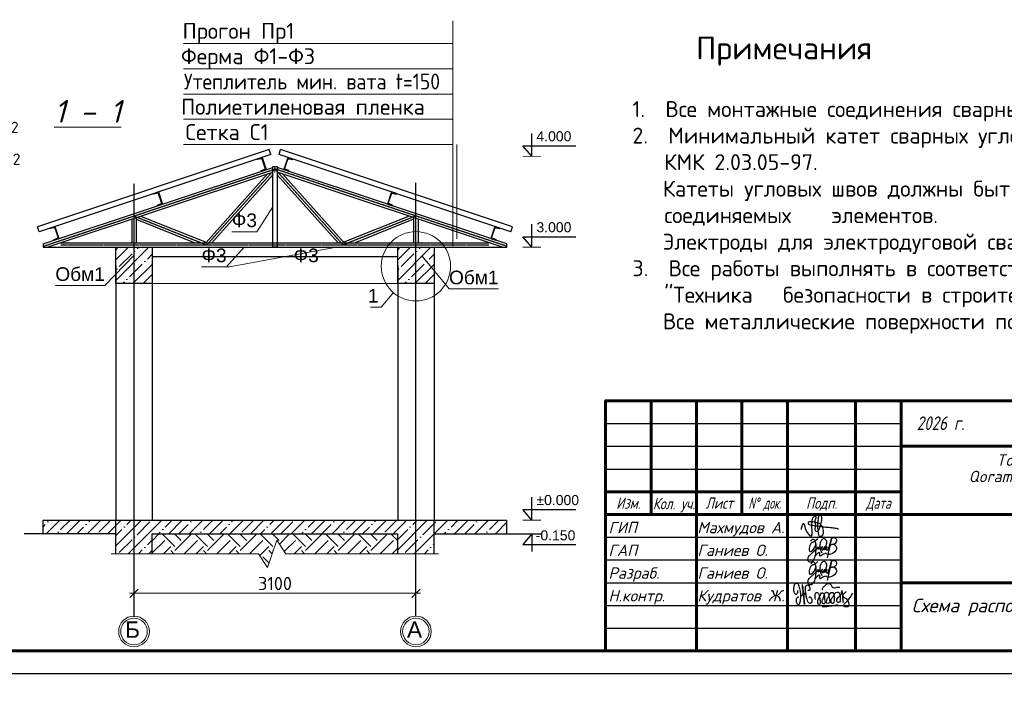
# Model space of a CAD drawing. Header units: millimetres. Extents: x 494616 to 29467618, y -815866 to -785734.
# Tile 11 of 21: x 664636 to 686292, y -815866 to -801054. Entities that reach past the tile are written whole.
import ezdxf
from ezdxf.enums import TextEntityAlignment as Align

# ---------------------------------------------------------------- set-up
doc = ezdxf.new("R2010")
doc.units = ezdxf.units.MM
doc.linetypes.add('ACAD_ISO04W100', pattern=[30, 24, -3, 0, -3])
doc.linetypes.add('CENTER', pattern=[50.8, 31.75, -6.35, 6.35, -6.35])
for name, color, linetype, lineweight in [('HVA. Текст (Text) RU.0', 7, 'Continuous', 13), ('ПК1', 74, 'Continuous', 13), ('Ср.линия', 7, 'Continuous', 25), ('текст', 7, 'Continuous', 25), ('Фундамент', 133, 'Continuous', 50)]:
    doc.layers.add(name, color=color, linetype=linetype, lineweight=lineweight)
doc.layers.add('OS', color=16, linetype='Continuous')
doc.layers.add('RAZMER', color=5, linetype='Continuous')
doc.styles.add('GOST 2.304', font='CS_Gost2304.shx', dxfattribs={"oblique": 15})
doc.styles.add('ISOCPEUR', font='isocpeui.ttf')
doc.styles.add('SPDS1', font='spds.shx', dxfattribs={"width": 0.8})
doc.styles.get("Standard").update_dxf_attribs({"font": 'arial.ttf'})
doc.styles.add('style4', font='isocpeur.ttf', dxfattribs={"height": 350})
doc.styles.add('style9', font='isocpeur.ttf', dxfattribs={"height": 300})
doc.styles.add('ViTEXT', font='isocpeur.ttf')
doc.styles.add('ГОСТ 250', font='isocpeui.ttf', dxfattribs={"height": 250})
doc.styles.add('ГОСТ 300', font='isocpeui.ttf', dxfattribs={"height": 250})
doc.styles.add('ЭРА', font='isocpeur.ttf')
doc.dimstyles.new('1-100$0', dxfattribs={"dimtxt": 290, "dimasz": 180, "dimexe": 100, "dimexo": 150, "dimgap": 70, "dimtad": 1, "dimdec": 1, "dimzin": 9, "dimtxsty": 'ViTEXT', "dimblk": 'OBLIQUE', "dimcen": -300, "dimdle": 100, "dimaunit": 1, "dimadec": 3, "dimazin": 2, "dimtm": 1e-09, "dimtfac": 1, "dimtdec": 1, "dimtix": 1, "dimtmove": 2, "dimatfit": 3, "dimfxl": 0, "dimlwd": 15, "dimlwe": 15, "dimarcsym": 0})
pattern_1 = [(45, (-78253.56, 9876.6), (-224.5064, 224.5064), []), (45, (-78029.05, 9876.6), (-224.5064, 224.5064), [396.875, -79.375, 0, -79.375])]

# ---------------------------------------------------------------- blocks, each defined once
blk = doc.blocks.new('_Oblique')
at = {"color": 0, "linetype": 'ByBlock', "lineweight": -2}
blk.add_line((-0.5, -0.5), (0.5, 0.5), dxfattribs=at)
blk = doc.blocks.new('*D948')
at = {"layer": 'Defpoints', "color": 0, "lineweight": 20, "ltscale": 0.2, "transparency": 16777216}
for p in [(667151, -813491), (673351, -813491), (673351, -813667)]:
    blk.add_point(p, dxfattribs=at)
at = {"layer": 'Фундамент', "color": 0, "lineweight": 15, "ltscale": 0.2, "transparency": 16777216}
for p, q in [((667051, -813667), (673451, -813667)), ((667151, -813641), (667151, -813767)), ((673351, -813641), (673351, -813767))]:
    blk.add_line(p, q, dxfattribs=at)
at = {"layer": 'Фундамент', "color": 0, "lineweight": 15, "ltscale": 0.2, "transparency": 16777216, "xscale": 180, "yscale": 180, "zscale": 180, "rotation": 180}
blk.add_blockref('_Oblique', (667151, -813667), dxfattribs=at)
at = {"layer": 'Фундамент', "color": 0, "lineweight": 15, "ltscale": 0.2, "transparency": 16777216, "xscale": 180, "yscale": 180, "zscale": 180}
blk.add_blockref('_Oblique', (673351, -813667), dxfattribs=at)
at = {"layer": 'Фундамент', "color": 0, "lineweight": 20, "ltscale": 0.2, "transparency": 16777216, "insert": (670251, -813452), "char_height": 290, "attachment_point": 5, "style": 'ViTEXT'}
blk.add_mtext('3100', dxfattribs=at)
blk = doc.blocks.new('vcBlockPos')
at = {"color": 0, "linetype": 'ByBlock', "lineweight": -2, "style": 'GOST 2.304'}
blk.add_attdef('ПОЗИЦИЯ', text='', height=500, dxfattribs=at).set_placement((0, 0), align=Align.BOTTOM_CENTER)
at = {"color": 0, "linetype": 'ByBlock', "lineweight": -2, "style": 'GOST 2.304', "flags": 1}
blk.add_attdef('КОЛИЧЕСТВО', text='', height=500, dxfattribs=at).set_placement((0, 0), align=Align.RIGHT)
at = {"color": 0, "linetype": 'ByBlock', "lineweight": -2, "style": 'GOST 2.304'}
blk.add_attdef('НТЕКСТ', text='', height=500, dxfattribs=at).set_placement((0, 0), align=Align.TOP_CENTER)
blk = doc.blocks.new('*U7')
at = {"color": 0, "linetype": 'ByBlock', "lineweight": -2, "ltscale": 100}
blk.add_lwpolyline([(0, 0), (58, 0), (58, 3, 0.385314), (55, 6), (12, 10, -0.385314), (5, 18), (5, 122, -0.385314), (12, 130), (55, 134, 0.385314), (58, 137), (58, 140), (0, 140)], format="xyb", close=True, dxfattribs=at)
blk = doc.blocks.new('*U988')
at = {"color": 13, "linetype": 'Continuous', "lineweight": 60}
for p, q in [((-180, 60), (-180, 35)), ((-170, 60), (-170, 5)), ((-160, 60), (-160, 35)), ((-150, 60), (-150, 5)), ((-135, 60), (-135, 5)), ((-125, 5), (-125, 59.99)), ((-125, 50), (-5, 50)), ((-190, 40), (-125, 40)), ((-190, 35), (-5, 35)), ((-125, 20), (-5, 20))]:
    blk.add_line(p, q, dxfattribs=at)
at = {"color": 0, "linetype": 'Continuous', "lineweight": -2}
for p, q in [((-190, 55), (-125, 55)), ((-190, 50), (-125, 50)), ((-190, 45), (-125, 45)), ((-190, 30), (-125, 30)), ((-190, 25), (-125, 25)), ((-190, 20), (-125, 20)), ((-190, 15), (-125, 15)), ((-190, 10), (-125, 10))]:
    blk.add_line(p, q, dxfattribs=at)
blk.add_lwpolyline([(-530.99, 0), (0, 0), (0, 297), (-530.99, 297), (-530.99, 0)], dxfattribs=at)
at = {"color": 13, "linetype": 'Continuous', "lineweight": 60}
blk.add_lwpolyline([(-510.99, 5), (-5, 5), (-5, 292), (-510.99, 292), (-510.99, 5)], dxfattribs=at)
blk.add_lwpolyline([(-5, 5), (-190, 5), (-190, 60), (-5, 60)], close=True, dxfattribs=at)
at = {"color": 0, "linetype": 'Continuous', "lineweight": -2, "style": 'GOST 2.304', "oblique": 15}
for s, p in [('Изм.', (-185, 37.5)), ('Лист', (-165, 37.5)), ('Подп.', (-142.5, 37.5))]:
    blk.add_text(s, height=2.5, dxfattribs=at).set_placement(p, align=Align.MIDDLE_CENTER)
at = {"color": 0, "linetype": 'Continuous', "lineweight": -2, "style": 'GOST 2.304', "oblique": 15, "width": 0.647487}
blk.add_text('Кол. уч.', height=2.5, dxfattribs=at).set_placement((-179.6, 36.13), (-170.35, 36.13), align=Align.FIT)
at = {"color": 0, "linetype": 'Continuous', "lineweight": -2, "style": 'GOST 2.304', "oblique": 15}
for s, width, p in [('N%%d док.', 0.8, (-155, 37.5)), ('Дата', 0.9, (-130, 37.5))]:
    blk.add_text(s, height=2.5, dxfattribs=dict(at, width=width)).set_placement(p, align=Align.MIDDLE_CENTER)
for tag, p in [('ДАТА_С7', (-521.79, 275.6)), ('ДАТА_С8', (-516.79, 275.6)), ('ДАТА_С9', (-511.79, 275.6)), ('ФАМИЛИЯ_С7', (-521.79, 240.6)), ('ФАМИЛИЯ_С8', (-516.79, 240.6)), ('ФАМИЛИЯ_С9', (-511.79, 240.6)), ('ДОЛЖНОСТЬ_С7', (-521.79, 220.6)), ('ДОЛЖНОСТЬ_С8', (-516.79, 220.6)), ('ДОЛЖНОСТЬ_С9', (-511.79, 220.6)), ('ДАТА_С4', (-521.79, 210.6)), ('ДАТА_С5', (-516.79, 210.6)), ('ДАТА_С6', (-511.79, 210.6)), ('ФАМИЛИЯ_С4', (-521.79, 175.6)), ('ФАМИЛИЯ_С5', (-516.79, 175.6)), ('ФАМИЛИЯ_С6', (-511.79, 175.6)), ('ДОЛЖНОСТЬ_С4', (-521.79, 155.6)), ('ДОЛЖНОСТЬ_С5', (-516.79, 155.6)), ('ДОЛЖНОСТЬ_С6', (-511.79, 155.6)), ('ДАТА_С1', (-521.79, 145.6)), ('ДАТА_С2', (-516.79, 145.6)), ('ДАТА_С3', (-511.79, 145.6)), ('ФАМИЛИЯ_С1', (-521.79, 110.6)), ('ФАМИЛИЯ_С2', (-516.79, 110.6)), ('ФАМИЛИЯ_С3', (-511.79, 110.6)), ('ДОЛЖНОСТЬ_С1', (-521.79, 90.6)), ('ДОЛЖНОСТЬ_С2', (-516.79, 90.6)), ('ДОЛЖНОСТЬ_С3', (-511.79, 90.6))]:
    blk.add_attdef(tag, p, '', height=2.5, rotation=90, dxfattribs=at)
for tag, p in [('ИЗМЕНЕНИЕ4', (-185, 55.95)), ('УЧАСТОК4', (-175, 55.95)), ('ЛИСТ4', (-165, 55.95)), ('ДОК4', (-155, 55.95)), ('ИЗМЕНЕНИЕ3', (-185, 50.95)), ('УЧАСТОК3', (-175, 50.95)), ('ЛИСТ3', (-165, 50.95)), ('ДОК3', (-155, 50.95)), ('ИЗМЕНЕНИЕ2', (-185, 45.95)), ('УЧАСТОК2', (-175, 45.95)), ('ЛИСТ2', (-165, 45.95)), ('ДОК2', (-155, 45.95)), ('НАИМЕНОВАНИЕ1', (-66.57, 45.54)), ('ИЗМЕНЕНИЕ1', (-185, 40.95)), ('УЧАСТОК1', (-175, 40.95)), ('ЛИСТ1', (-165, 40.95)), ('ДОК1', (-155, 40.95)), ('НАИМЕНОВАНИЕ2', (-66.57, 41.18)), ('НАИМЕНОВАНИЕ3', (-66.57, 36.94)), ('СООРУЖЕНИЕ1', (-89.86, 30.35)), ('СООРУЖЕНИЕ2', (-89.86, 25.99)), ('СООРУЖЕНИЕ3', (-89.86, 21.75)), ('НАИМЕНОВАНИЕ_ЛИСТА1', (-90.36, 15.32)), ('НАИМЕНОВАНИЕ_ЛИСТА2', (-90.36, 10.97)), ('НАИМЕНОВАНИЕ_ЛИСТА3', (-90.36, 6.72))]:
    blk.add_attdef(tag, text='', height=2.5, dxfattribs=at).set_placement(p, align=Align.CENTER)
at = {"color": 0, "linetype": 'Continuous', "lineweight": -2, "style": 'GOST 2.304', "oblique": 15, "flags": 8}
for tag, p in [('ДАТА10', (-130.07, 55.83)), ('ДАТА9', (-130.07, 50.83)), ('ДАТА8', (-130.07, 45.83)), ('ДАТА7', (-130.07, 40.83)), ('ДАТА6', (-130.07, 30.83)), ('ДАТА5', (-130.07, 25.83)), ('ДАТА4', (-130.07, 20.83)), ('ДАТА3', (-130.07, 15.83)), ('ДАТА2', (-130.07, 10.83)), ('ДАТА1', (-130.07, 5.83))]:
    blk.add_attdef(tag, text='', height=2.5, dxfattribs=at).set_placement(p, align=Align.CENTER)
at = {"color": 0, "linetype": 'Continuous', "lineweight": -2, "style": 'GOST 2.304', "oblique": 15}
blk.add_attdef('!ШИФР', text='', height=5, dxfattribs=at).set_placement((-60.29, 52.75), align=Align.RIGHT)
for tag, p, height in [('!РАЗДЕЛ', (-60.07, 52.75), 5), ('ДОЛЖНОСТЬ6', (-188.95, 30.95), 2.5), ('ФАМИЛИЯ6', (-168.95, 30.95), 2.5), ('ДОЛЖНОСТЬ5', (-188.95, 25.95), 2.5), ('ФАМИЛИЯ5', (-168.95, 25.95), 2.5), ('ДОЛЖНОСТЬ4', (-188.95, 20.95), 2.5), ('ФАМИЛИЯ4', (-168.95, 20.95), 2.5), ('ДОЛЖНОСТЬ3', (-188.95, 15.95), 2.5), ('ФАМИЛИЯ3', (-168.95, 15.95), 2.5), ('ДОЛЖНОСТЬ2', (-188.95, 10.95), 2.5), ('ФАМИЛИЯ2', (-168.95, 10.95), 2.5), ('ДОЛЖНОСТЬ1', (-188.95, 5.95), 2.5), ('ФАМИЛИЯ1', (-168.95, 5.95), 2.5)]:
    blk.add_attdef(tag, p, '', height=height, dxfattribs=at)
for tag, p in [('!СТАДИЯ', (-47.46, 25)), ('!НОМЕР', (-32.5, 25)), ('КОЛИЧЕСТВО_ЛИСТОВ', (-15, 25)), ('КОЛИЧЕСТВО_ЛИСТОВ', (-19.29, 13.01))]:
    blk.add_attdef(tag, text='', height=2.5, dxfattribs=at).set_placement(p, align=Align.MIDDLE_CENTER)
at = {"color": 0, "linetype": 'Continuous', "lineweight": -2, "style": 'GOST 2.304', "oblique": 15, "flags": 8}
blk.add_attdef('!ФОРМАТ', (-19.5, 1.25), '', height=2.5, dxfattribs=at)
blk = doc.blocks.new('A$C4c4061ee')
at = {"color": 184, "lineweight": 30}
blk.add_spline([(-39.7, -7.1), (-36.8, 4), (-34, 7.9), (-31.2, -0.1), (-24.1, -16.2), (-16.7, -23.5), (-13.9, -23.5), (-12.5, -17.9), (-12.5, 12.7), (-8.3, 24.8), (-4.4, 27), (-3.4, 21.4), (-5.7, 12.9), (-4.4, 8), (-4.4, -10), (-2, -12.6), (3.3, -10), (9.6, 6.1), (12.6, 19.5), (7.6, 28.9), (4.7, 26.6), (2.4, 16.6), (1.1, -1.2), (2.9, -14.2), (6.8, -24.8), (10.9, -24.8), (15, -21.3), (16.5, -17.2), (16.5, -9.9), (12, 2), (5.9, 7.4), (-2.7, 10.3), (-10, 12.1), (-17, 12.1), (-21.5, 11.2), (-22.5, 7.7), (-20, 5.4), (-14, 3.7), (-0.7, 1.8), (11, 0.5), (22.2, -1.2), (37.6, -2.6), (43.5, -3.6), (49.3, -4.5), (54.9, -6.4)], degree=3, dxfattribs=at)
blk = doc.blocks.new('x2')
at = {"color": 184, "lineweight": 30}
for points in [[(78585, 16823), (78585, 16800), (78578, 16780), (78566, 16779), (78552, 16793), (78544, 16821), (78544, 16860), (78552, 16896), (78564, 16910), (78580, 16912), (78601, 16877), (78616, 16818), (78621, 16768), (78619, 16720), (78611, 16676), (78602, 16660), (78593, 16657), (78581, 16669), (78573, 16701), (78576, 16724), (78584, 16740), (78594, 16748), (78603, 16750)], [(78621, 16751), (78648, 16780), (78651, 16827), (78645, 16873), (78641, 16894), (78640, 16890), (78642, 16883), (78649, 16847), (78651, 16827), (78656, 16789), (78660, 16746), (78664, 16706), (78667, 16672), (78670, 16661), (78668, 16666), (78667, 16673), (78662, 16732), (78659, 16755), (78657, 16779), (78656, 16786), (78664, 16778), (78674, 16781), (78681, 16806), (78681, 16850), (78685, 16876), (78696, 16889), (78711, 16888), (78728, 16865), (78731, 16843), (78727, 16825), (78716, 16823), (78709, 16824)], [(78886, 16827), (78881, 16847), (78905, 16877), (78937, 16904), (78959, 16908), (78977, 16898), (78986, 16880), (78997, 16864), (79013, 16858), (79041, 16860), (79061, 16865), (79080, 16864), (79086, 16862)], [(78681, 16802), (78685, 16767), (78695, 16721), (78707, 16692), (78720, 16679), (78739, 16676), (78754, 16683), (78761, 16706), (78756, 16725), (78748, 16738), (78736, 16746), (78724, 16744), (78721, 16737)], [(78797, 16717), (78799, 16789), (78806, 16801), (78818, 16800), (78841, 16772), (78848, 16732), (78854, 16681), (78849, 16663), (78835, 16661), (78825, 16677), (78828, 16710), (78841, 16744), (78856, 16774), (78870, 16795), (78889, 16793), (78903, 16760), (78909, 16701), (78909, 16673), (78892, 16667), (78877, 16683), (78882, 16713), (78895, 16740), (78901, 16769), (78910, 16791), (78930, 16803), (78950, 16791), (78958, 16755), (78963, 16717), (78965, 16682), (78952, 16673), (78932, 16676), (78931, 16706), (78946, 16742), (78966, 16782), (78978, 16800), (79002, 16799), (79017, 16771), (79021, 16716), (79017, 16685), (79006, 16671), (78991, 16674), (78983, 16708), (78998, 16742), (79019, 16775), (79039, 16800), (79068, 16805), (79086, 16776), (79091, 16716), (79082, 16687), (79061, 16684), (79050, 16697), (79066, 16740), (79088, 16767), (79107, 16798), (79110, 16823), (79111, 16819), (79125, 16691), (79125, 16695), (79121, 16755), (79122, 16767), (79132, 16785), (79154, 16805), (79162, 16810), (79158, 16808)], [(79121, 16760), (79131, 16746), (79145, 16737), (79160, 16728), (79174, 16710), (79187, 16686), (79192, 16665), (79190, 16644), (79182, 16633), (79161, 16630), (79145, 16632), (79135, 16643), (79134, 16657), (79144, 16670), (79157, 16684), (79172, 16700), (79187, 16716), (79206, 16740), (79225, 16769), (79240, 16791)], [(78879, 16636), (78919, 16635), (78966, 16642), (79009, 16647), (79042, 16654), (79068, 16654)]]:
    blk.add_spline(points, degree=3, dxfattribs=at)
blk = doc.blocks.new('Odil Ganiyev')
at = {"color": 184, "lineweight": 30}
for points in [[(278218, -189288), (278220, -189298), (278251, -189229), (278258, -189294), (278315, -189206), (278295, -189231), (278320, -189288), (278380, -189198), (278355, -189239), (278384, -189286), (278449, -189192), (278428, -189223), (278438, -189281), (278515, -189197), (278494, -189208), (278505, -189282), (278604, -188932), (278563, -189514)], [(278174, -189155), (278173, -189633), (278135, -189699), (278036, -189702), (278008, -189605), (278074, -189469), (278128, -189405), (278218, -189288)], [(278009, -189095), (278081, -189029), (278139, -189055), (278204, -188993)], [(278213, -189509), (278316, -189388), (278340, -189483), (278421, -189425), (278521, -189382)]]:
    blk.add_spline(points, degree=3, dxfattribs=at)
for points, knots in [([(278396, -189316), (278466, -189243), (278495, -189145), (278487, -189009), (278378, -188944), (278332, -188998), (278319, -189020), (278305, -189050), (278280, -189134), (278300, -189288), (278388, -189386)], [0, 0, 0, 0, 210.331661, 341.544209, 437.993539, 521.209993, 521.209993, 521.209993, 602.643394, 823.015149, 823.015149, 823.015149, 823.015149]), ([(278604, -188939), (278630, -188908), (278658, -188890), (278746, -188897), (278776, -188980), (278743, -189054), (278691, -189101), (278617, -189118)], [0, 0, 0, 0, 59.301687, 137.83445, 232.671471, 306.955654, 371.443461, 371.443461, 371.443461, 371.443461]), ([(278093, -189111), (278063, -189124), (277979, -189180), (277976, -189469), (278121, -189357), (278159, -189260), (278167, -189222)], [0, 0, 0, 0, 84.01965, 319.3343, 434.006974, 519.963926, 519.963926, 519.963926, 519.963926]), ([(278167, -189222), (278181, -189151), (278171, -189084), (278111, -189103), (278093, -189111)], [526.826092, 526.826092, 526.826092, 526.826092, 665.559085, 706.396126, 706.396126, 706.396126, 706.396126]), ([(278617, -189118), (278680, -189058), (278780, -189127), (278817, -189262), (278675, -189400), (278595, -189412), (278531, -189410)], [498.211239, 498.211239, 498.211239, 498.211239, 560.962433, 628.560844, 789.184895, 992.203079, 992.203079, 992.203079, 992.203079])]:
    blk.add_open_spline(points, degree=3, knots=knots, dxfattribs=at)
blk = doc.blocks.new('sdfbee333')
for name, p, xscale, yscale, zscale in [('A$C4c4061ee', (-5236, 1235), 8.662286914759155, 8.662286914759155, 8.662286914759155), ('x2', (-151986, -31497), 1.86192246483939, 1.86192246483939, 1.86192246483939)]:
    blk.add_blockref(name, p, dxfattribs=dict(xscale=xscale, yscale=yscale, zscale=zscale))
at = {"xscale": 0.7425847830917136, "yscale": 0.7425847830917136, "zscale": 0.7425847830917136, "rotation": 351.5695638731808}
for p in [(-189002, 170084), (-189002, 169584)]:
    blk.add_blockref('Odil Ganiyev', p, dxfattribs=at)
at = {"ltscale": 100, "style": 'ГОСТ 300', "width": 0.8}
blk.add_text('2026 г.', height=300, dxfattribs=at).set_placement((-3042, 3357))
at = {"linetype": 'Continuous', "lineweight": 25, "style": 'ГОСТ 250'}
for s, p in [('ГИП', (-9822, 1088)), ('Махмудов А.', (-7867, 1088)), ('ГАП', (-9822, 588)), ('Ганиев О.', (-7867, 588)), ('Разраб.', (-9823, 88)), ('Ганиев О.', (-7867, 88)), ('Н.контр.', (-9822, -412)), ('Кудратов Ж.', (-7867, -412))]:
    blk.add_text(s, height=250, dxfattribs=at).set_placement(p)
at = {"ltscale": 100, "insert": (-3261, 2821), "char_height": 250, "width": 11326.72, "attachment_point": 1, "line_spacing_factor": 0.862598, "style": 'ГОСТ 300'}
blk.add_mtext("\\pi1966.0095;Toshkent viloyati, Qibray tumani, Ma'rifat MFY, \\P\\pi1357.77087;Qoramurt ko'chasida 50 o'rinli “Xospis” binosini qurish \\P\\pi2970.74435;(qo'shimcha ishlar va o'zgarishlar) ", dxfattribs=at)
at = {"ltscale": 100, "insert": (3140, -206), "char_height": 250, "width": 6095.63, "attachment_point": 1, "style": 'ГОСТ 300'}
blk.add_mtext('\\pi2772.81725;{\\fISOCPEUR|b0|i0|c204|p34;ООО \\P\\pi1972.81725;"MAX ACTIVE" \\P\\pi2185.31725;г. Ташкент}', dxfattribs=at)

msp = doc.modelspace()

# ---------------------------------------------------------------- hatches: boundary and pattern name
h = msp.add_hatch()
h.set_pattern_fill('EARTH', color=1, scale=80, angle=45, style=0)
h.set_pattern_definition([(45, (732977.37, -555803.9), (6e-14, 718.4205), [508, -508]), (45, (732842.67, -555669.17), (6e-14, 718.4205), [508, -508]), (45, (732707.96, -555534.47), (6e-14, 718.4205), [508, -508]), (135, (732707.96, -555444.67), (-718.4205, 6e-14), [508, -508]), (135, (732842.67, -555309.96), (-718.4205, 6e-14), [508, -508]), (135, (732977.37, -555175.26), (-718.4205, 6e-14), [508, -508])])
h.paths.add_polyline_path([(670489.328, -812797.002), (672950.929, -812797.002), (672950.929, -812358.219), (667550.929, -812358.219), (667550.929, -812797.002), (669889.328, -812797.002), (670089.328, -813097.002), (670289.328, -812497.002)])
at = {"layer": 'Фундамент', "lineweight": 20, "ltscale": 0.2}
h = msp.add_hatch(dxfattribs=at)
h.set_pattern_fill('ANSI35', color=256, scale=50)
h.set_pattern_definition(pattern_1)
h.paths.add_polyline_path([(667550.929, -806058.219), (666750.929, -806058.219), (666750.929, -806858.219), (667550.929, -806858.219)])
h = msp.add_hatch(dxfattribs=at)
h.set_pattern_fill('ANSI35', color=256, scale=50)
h.set_pattern_definition([(45, (-72053.56, 9876.6), (-224.5064, 224.5064), []), (45, (-71829.05, 9876.6), (-224.5064, 224.5064), [396.875, -79.375, 0, -79.375])])
h.paths.add_polyline_path([(673750.929, -806058.219), (672950.929, -806058.219), (672950.929, -806858.219), (673750.929, -806858.219)])
h = msp.add_hatch(dxfattribs=at)
h.set_pattern_fill('ANSI35', color=256, scale=50)
h.set_pattern_definition(pattern_1)
h.paths.add_polyline_path([(675350.929, -812358.219), (675350.929, -812058.219), (673750.929, -812058.219), (673750.929, -812358.219)])
h.paths.add_polyline_path([(665150.929, -812058.219), (665150.929, -812358.219), (666750.929, -812358.219), (666750.929, -812058.219)])
h.paths.add_polyline_path([(666750.929, -812797.002), (667550.929, -812797.002), (667550.929, -812358.219), (672950.929, -812358.219), (672950.929, -812797.002), (673750.929, -812797.002), (673750.929, -812058.219), (666750.929, -812058.219)])

# ---------------------------------------------------------------- linework, layer by layer
for p, q in [((675901.114, -804058.219), (675901.114, -803553.726)), ((675700.964, -803825.096), (676870.785, -803825.096)), ((675901.114, -804058.219), (675700.964, -803825.096)), ((675901.114, -806058.219), (675901.114, -805553.726)), ((675700.964, -805825.096), (676870.785, -805825.096)), ((675901.114, -806058.219), (675700.964, -805825.096)), ((666750.929, -806458.219), (666750.929, -812058.219)), ((667550.929, -806458.219), (667550.929, -812058.219)), ((672950.929, -806458.219), (672950.929, -812058.219)), ((673750.929, -806458.219), (673750.929, -812058.219)), ((675901.114, -812058.219), (675901.114, -811553.726)), ((675700.964, -811825.096), (676870.785, -811825.096)), ((675901.114, -812058.219), (675700.964, -811825.096)), ((675901.114, -812358.219), (675700.964, -812591.342)), ((675901.114, -812358.219), (675901.114, -812747.878)), ((675700.964, -812591.342), (676870.785, -812591.342))]:
    msp.add_line(p, q)
at = {"lineweight": 30}
for p, q in [((670126.335, -803910.013), (665026.335, -805610.013)), ((670162.385, -804018.163), (665062.385, -805718.163)), ((670162.385, -804018.163), (670126.335, -803910.013)), ((670339.473, -804018.163), (670375.523, -803910.013)), ((675439.473, -805718.163), (670339.473, -804018.163)), ((675475.523, -805610.013), (670375.523, -803910.013)), ((665150.929, -805983.794), (670200.929, -804300.461)), ((665243.884, -806058.219), (670200.929, -804405.87)), ((668728.616, -805958.219), (670087.615, -804443.642)), ((668862.97, -805958.219), (670200.929, -804467.091)), ((675350.929, -805983.794), (670300.929, -804300.461)), ((675257.974, -806058.219), (670300.929, -804405.87)), ((671638.888, -805958.219), (670300.929, -804467.091)), ((671773.242, -805958.219), (670414.243, -804443.642)), ((667100.929, -805439.204), (667100.929, -805958.219)), ((667200.929, -805405.87), (667200.929, -805958.219)), ((667200.929, -805443.615), (668490.69, -805958.219)), ((667296.407, -805374.044), (668737.031, -805948.84)), ((673205.45, -805374.044), (671764.827, -805948.84)), ((673300.929, -805443.615), (672011.167, -805958.219)), ((673300.929, -805405.87), (673300.929, -805958.219)), ((673400.929, -805439.204), (673400.929, -805958.219)), ((665062.385, -805718.163), (665026.335, -805610.013)), ((675439.473, -805718.163), (675475.523, -805610.013)), ((665150.929, -805983.794), (665150.929, -806058.219)), ((665543.884, -805958.219), (674957.974, -805958.219)), ((675350.929, -806058.219), (675350.929, -805983.794)), ((665150.929, -806058.219), (675350.929, -806058.219)), ((665150.929, -806058.219), (675350.929, -806058.219)), ((667550.929, -806258.219), (672950.929, -806258.219)), ((665150.929, -812058.219), (675350.929, -812058.219)), ((665150.929, -812358.219), (665150.929, -812058.219)), ((666750.929, -812797.002), (666750.929, -812058.219)), ((673750.929, -812797.002), (673750.929, -812058.219)), ((675350.929, -812358.219), (675350.929, -812058.219)), ((666750.929, -812358.219), (664732.743, -812358.219)), ((667550.929, -812797.002), (667550.929, -812358.219)), ((667550.929, -812358.219), (672950.929, -812358.219)), ((672950.929, -812797.002), (672950.929, -812358.219)), ((673750.929, -812358.219), (676123.112, -812358.219))]:
    msp.add_line(p, q, dxfattribs=at)
at = {"lineweight": 106, "const_width": 20}
for points in [[(675701.114, -804058.219), (676101.114, -804058.219)], [(675701.114, -806058.219), (676101.114, -806058.219)], [(675701.114, -812058.219), (676101.114, -812058.219)], [(675701.114, -812358.219), (676101.114, -812358.219)]]:
    msp.add_lwpolyline(points, dxfattribs=at)
at = {"lineweight": 30}
for points in [[(670200.929, -804283.794), (670300.929, -804283.794), (670300.929, -806058.219), (670200.929, -806058.219)], [(666750.929, -806058.219), (667550.929, -806058.219), (667550.929, -806858.219), (666750.929, -806858.219)], [(672950.929, -806058.219), (673750.929, -806058.219), (673750.929, -806858.219), (672950.929, -806858.219)]]:
    msp.add_lwpolyline(points, close=True, dxfattribs=at)
at = {"layer": 'OS', "color": 3, "linetype": 'ACAD_ISO04W100', "ltscale": 0.2}
for p, q in [((665166.74, -806031.229), (670266.74, -804331.229)), ((668750.929, -806008.219), (670250.929, -804336.499)), ((675335.118, -806031.229), (670235.118, -804331.229)), ((671750.929, -806008.219), (670250.929, -804336.499)), ((667150.929, -805369.832), (668750.929, -806008.219)), ((673350.929, -805369.832), (671750.929, -806008.219)), ((665543.884, -806008.219), (674957.974, -806008.219))]:
    msp.add_line(p, q, dxfattribs=at)
at = {"layer": 'OS', "color": 3, "linetype": 'ACAD_ISO04W100', "ltscale": 0.5}
for p, q in [((667150.929, -814187.241), (667150.929, -804656.954)), ((673350.929, -814168.61), (673350.929, -804638.323))]:
    msp.add_line(p, q, dxfattribs=at)
at = {"layer": 'OS', "color": 0, "lineweight": 0}
for centre, radius in [((667150.929, -814506.11), 337.5), ((667150.929, -814506.11), 292.5), ((673350.929, -814506.11), 337.5), ((673350.929, -814506.11), 292.5)]:
    msp.add_circle(centre, radius, dxfattribs=at)
at = {"layer": 'ПК1'}
for p, q in [((674165.196, -806032.675), (674165.196, -801078.796)), ((674165.196, -801575.843), (668237.443, -801575.843)), ((674165.196, -802131.9), (668237.443, -802131.9)), ((674165.196, -802687.957), (668237.443, -802687.957)), ((674165.196, -803244.014), (668237.443, -803244.014)), ((674165.196, -803800.071), (668237.443, -803800.071)), ((674253.636, -803798.675), (674253.636, -805873.47))]:
    msp.add_line(p, q, dxfattribs=at)
at = {"layer": 'Фундамент', "color": 0, "lineweight": 20, "ltscale": 0.2}
for p, q in [((670250.929, -804389.204), (670250.929, -804283.794)), ((670250.929, -804283.794), (670250.929, -804411.367))]:
    msp.add_line(p, q, dxfattribs=at)
at = {"layer": 'Фундамент', "color": 0, "lineweight": 20}
for points in [[(670203.189, -805168.507), (669854.819, -805715.549), (669303.114, -805715.549)], [(669575.288, -806055.719), (669186.26, -806486.037), (668634.555, -806486.037)], [(671602.756, -806055.719), (669250.6, -806486.037), (668698.895, -806486.037)], [(667150.929, -806233.808), (666507.645, -806897.646), (665420.401, -806897.646)], [(673487.048, -806254.586), (674079.008, -806971.961), (675166.252, -806971.961)], [(672857.441, -807056.306), (672588.156, -807372.877), (672355.073, -807372.877)], [(673850.929, -812797.002), (670489.328, -812797.002), (670289.328, -812497.002), (670089.328, -813097.002), (669889.328, -812797.002), (666650.929, -812797.002)]]:
    msp.add_lwpolyline(points, dxfattribs=at)
at = {"layer": 'Фундамент', "color": 0, "lineweight": 20, "ltscale": 0.2}
msp.add_lwpolyline([(667550.929, -806858.219), (672950.929, -806858.219), (672950.929, -812058.219), (667550.929, -812058.219)], close=True, dxfattribs=at)
at = {"layer": 'Фундамент', "color": 0, "lineweight": 20}
msp.add_circle((673350.929, -806476.161), 761.642, dxfattribs=at)

# ---------------------------------------------------------------- block references
at = {"lineweight": 30, "yscale": 1.999999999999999, "zscale": 1.999999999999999}
for p, xscale, rotation in [((670054.158, -804349.385), -1.999999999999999, 18.43494882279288), ((670447.7, -804349.385), 1.999999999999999, 341.5650511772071), ((667777.318, -805108.331), -1.999999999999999, 18.43494882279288), ((672724.54, -805108.331), 1.999999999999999, 341.5650511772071), ((665500.478, -805867.278), -1.999999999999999, 18.43494882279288), ((675001.38, -805867.278), 1.999999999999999, 341.5650511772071)]:
    msp.add_blockref('*U7', p, dxfattribs=dict(at, xscale=xscale, rotation=rotation))
for p in [(576337.51, -813434.206), (632739.606, -813434.206), (687408.208, -813434.206)]:
    msp.add_blockref('sdfbee333', p)
at = {"layer": 'RAZMER', "xscale": 100, "yscale": 100, "zscale": 100}
msp.add_blockref('*U988', (696522.073, -815434.206), dxfattribs=at)
at = {"layer": 'текст'}
ref = msp.add_blockref('vcBlockPos', (669445.942, -801575.843), dxfattribs=dict(at, xscale=100, yscale=100, zscale=100))
ref.add_attrib('ПОЗИЦИЯ', 'Прогон Пр1', dxfattribs={"layer": '0', "color": 0, "linetype": 'ByBlock', "lineweight": -2, "height": 350, "rotation": 360, "style": 'ЭРА'}).set_placement((669445.942, -801475.843), align=Align.CENTER)
ref = msp.add_blockref('vcBlockPos', (669658.861, -802131.9), dxfattribs=dict(at, xscale=100, yscale=100, zscale=100))
ref.add_attrib('ПОЗИЦИЯ', 'Ферма Ф1-Ф3', dxfattribs={"layer": '0', "color": 0, "linetype": 'ByBlock', "lineweight": -2, "height": 350, "rotation": 360, "style": 'ЭРА'}).set_placement((669658.861, -802031.9), align=Align.CENTER)
ref = msp.add_blockref('vcBlockPos', (671065.434, -802687.957), dxfattribs=dict(at, xscale=100, yscale=100, zscale=100))
ref.add_attrib('ПОЗИЦИЯ', 'Утеплитель мин. вата t=150', dxfattribs={"layer": '0', "color": 0, "linetype": 'ByBlock', "lineweight": -2, "height": 350, "rotation": 360, "style": 'ЭРА', "width": 0.9}).set_placement((671065.434, -802587.957), align=Align.CENTER)
ref = msp.add_blockref('vcBlockPos', (670866.735, -803244.014), dxfattribs=dict(at, xscale=100, yscale=100, zscale=100))
ref.add_attrib('ПОЗИЦИЯ', 'Полиетиленовая пленка', dxfattribs={"layer": '0', "color": 0, "linetype": 'ByBlock', "lineweight": -2, "height": 350, "rotation": 360, "style": 'ЭРА'}).set_placement((670866.735, -803144.014), align=Align.CENTER)
ref = msp.add_blockref('vcBlockPos', (669195.689, -803800.071), dxfattribs=dict(at, xscale=100, yscale=100, zscale=100))
ref.add_attrib('ПОЗИЦИЯ', 'Сетка С1', dxfattribs={"layer": '0', "color": 0, "linetype": 'ByBlock', "lineweight": -2, "height": 350, "rotation": 360, "style": 'ЭРА'}).set_placement((669195.689, -803700.071), align=Align.CENTER)
at = {"layer": 'Фундамент', "color": 0, "lineweight": 20}
ref = msp.add_blockref('vcBlockPos', (669578.966, -805715.549), dxfattribs=dict(at, xscale=-100, yscale=100, zscale=100))
ref.add_attrib('ПОЗИЦИЯ', 'Ф3', dxfattribs={"layer": '0', "color": 0, "linetype": 'ByBlock', "lineweight": -2, "height": 300}).set_placement((669578.966, -805615.549), align=Align.CENTER)
ref = msp.add_blockref('vcBlockPos', (668910.408, -806486.037), dxfattribs=dict(at, xscale=-100, yscale=100, zscale=100))
ref.add_attrib('ПОЗИЦИЯ', 'Ф3', dxfattribs={"layer": '0', "color": 0, "linetype": 'ByBlock', "lineweight": -2, "height": 300}).set_placement((668910.408, -806386.037), align=Align.CENTER)
ref = msp.add_blockref('vcBlockPos', (670937.876, -806486.037), dxfattribs=dict(at, xscale=-100, yscale=100, zscale=100))
ref.add_attrib('ПОЗИЦИЯ', 'Ф3', dxfattribs={"layer": '0', "color": 0, "linetype": 'ByBlock', "lineweight": -2, "height": 300}).set_placement((670937.876, -806386.037), align=Align.CENTER)
ref = msp.add_blockref('vcBlockPos', (665964.023, -806897.646), dxfattribs=dict(at, xscale=-100, yscale=100, zscale=100))
ref.add_attrib('ПОЗИЦИЯ', 'Обм1', dxfattribs={"layer": '0', "color": 0, "linetype": 'ByBlock', "lineweight": -2, "height": 300}).set_placement((665964.023, -806797.646), align=Align.CENTER)
ref = msp.add_blockref('vcBlockPos', (674622.63, -806971.961), dxfattribs=dict(at, xscale=100, yscale=100, zscale=100))
ref.add_attrib('ПОЗИЦИЯ', 'Обм1', dxfattribs={"layer": '0', "color": 0, "linetype": 'ByBlock', "lineweight": -2, "height": 300}).set_placement((674622.63, -806871.961), align=Align.CENTER)

# ---------------------------------------------------------------- texts
at = {"color": 0, "lineweight": 13, "style": 'ISOCPEUR'}
msp.add_text('%%u1 - 1', height=500, dxfattribs=at).set_placement((666132.033, -803319.192), align=Align.CENTER)
at = {"color": 1}
for s, p in [('4.000', (676001.305, -803727.003)), ('3.000', (676001.305, -805727.003)), ('±0.000', (676001.305, -811727.003)), ('-0.150', (675986.549, -812502.391))]:
    msp.add_text(s, height=220, dxfattribs=at).set_placement(p)
at = {"ltscale": 50}
for s, p in [('Б', (666952.822, -814646.28)), ('А', (673152.822, -814646.28))]:
    msp.add_text(s, height=360, dxfattribs=at).set_placement(p)
at = {"color": 0, "lineweight": 13, "insert": (687522.073, -814184.206), "char_height": 300, "width": 7000, "attachment_point": 5, "style": 'ISOCPEUR'}
msp.add_mtext('{\\C256;Схема расположения элементов на отм. 0.000}', dxfattribs=at)
at = {"layer": 'HVA. Текст (Text) RU.0', "color": 7, "linetype": 'CENTER', "insert": (508598.823, -798768.686), "char_height": 700, "width": 22624.26946, "attachment_point": 4, "style": 'SPDS1'}
msp.add_mtext("\\pi959.55897;{\\fISOCPEUR|b0|i1|c204|p34;\\W1;\\C256;Toshkent viloyati, Qibray tumani, Ma'rifat MFY, \\P\\pi775.54382;Qoramurt ko'chasida 50 o'rinli “Xospis” binosini \\P\\pi10012.09685;qurish \\P\\pi3772.81655;(qo'shimcha ishlar va o'zgarishlar)} ", dxfattribs=at)
at = {"layer": 'Ср.линия', "insert": (678112.93, -801427.177), "char_height": 350, "width": 16704.201, "attachment_point": 1, "style": 'style9'}
msp.add_mtext('\\pi1400;{\\H1.4286x;Примечания\\P\\pi0;}\\P\\pi-700,l700;1.  Все монтажные соединения сварные и на болтах.\\P2.  Минимальный катет сварных угловых швов - согласно таблице 14.1 КМК 2.03.05-97.\\P   Катеты угловых швов должны быть не более 1.2 наименьшей толщины соединяемых    элементов.\\P   Электроды для электродуговой сварки типа Э-42А по ГОСТ 9467-75\\P3.  Все работы выполнять в соответствии с требованиями КМК 3.01.02-00 "Техника   безопасности в строительстве. \\P\\pi-1400,l1400;   Все металлические поверхности покрыть антикоррозийным составом.', dxfattribs=at)
at = {"layer": 'текст', "color": 0, "ltscale": 100, "insert": (646125.66, -801127.13), "char_height": 250, "width": 17669.51564, "attachment_point": 1, "line_spacing_factor": 0.84, "style": 'style4'}
msp.add_mtext('\\A1;{\\fISOCPEUR|b1|i0|c204|p34;\\H1.2x;\\LЭкспликация отделочных и конструктивных элементов\\P}\\P\\pi-750,l750,t750;{\\fSymbol|b0|i0|c2|p18;·^I}Наружные и внутренние дверные блоки из дерево-алюминиевого, алюминиевого и металлопластикового профиля. -{\\C1;12.48м2\\H1.6x; \\H0.625x;\\P\\fSymbol|b0|i0|c2|p18;\\C0;·^I}Оконные блоки из дерево-алюминиевого, алюминиевого и металлопластикового профиля с {\\H1.528x; }открывающимися створками (поворотными, откидными и поворотно-откидными) .-{\\C1;4.08м2\\H1.63664x; \\H0.61101x;\\P\\fSymbol|b0|i0|c2|p18;\\C0;·^I}Внутренняя улучшенная цементно-известковая штукатурка стен по каменным и бетонным {\\H1.5736x; }основаниям.-{\\C1;18.7м2\\H1.53117x; \\H0.6531x;\\P\\fSymbol|b0|i0|c2|p18;\\C0;·^I}Штукатурка оконных и дверных откосов по каменным и бетонным основаниям.-{\\C1;10.64м2\\H1.53626x; \\H0.65093x;\\P\\fSymbol|b0|i0|c2|p18;\\C0;·^I}Внутренняя улучшенная цементно-известковая штукатурка стен по каменным и бетонным {\\H1.53565x; }основаниям.-{\\C1;28.3м2\\H1.53572x;\\C0; }\\P{\\fSymbol|b0|i0|c2|p18;·^I}Окраска внутренних стен поливинилацетатными водоэмульсионными составами по оштукатуренной {\\H1.53571x; }поверхности.-{\\C1;29.34м2\\H1.53571x;\\C0; }\\P{\\fSymbol|b0|i0|c2|p18;·^I}Подвесной потолок из гипсокартонных плит Knauf по металлическому каркасу.-{\\C1;7.3м2\\H1.53571x;\\C0; }\\P{\\fSymbol|b0|i0|c2|p18;·^I}Высококачественная шпаклёвка потолков.-{\\C1;7.3м2\\H1.53571x;\\C0; }\\P{\\fSymbol|b0|i0|c2|p18;·^I}Окраска потолков поливинилацетатными водоэмульсионными составами..-{\\C1;7.3м2\\H1.53571x;\\C0; }\\P{\\fSymbol|b0|i0|c2|p18;·^I}Высококачественная шпаклёвка стен.-{\\C1;28.3м2\\H1.53571x;\\C0; }\\P{\\fSymbol|b0|i0|c2|p18;·^I}Фасадная окраска поливинилацетатными составами.-{\\C1;28.3м2\\H1.53571x;\\C0; }\\P{\\fSymbol|b0|i0|c2|p18;·^I}Облицовка стен полированными гранитными плитами толщиной 40 мм.-{\\C1;2.8м2\\H1.53571x;\\C0; }\\P{\\fSymbol|b0|i0|c2|p18;·^I}Дополнительная облицовка полированным гранитом (изменение толщины плит).-{\\C1;2.8м2\\H1.63571x;\\C0; }\\P{\\fSymbol|b0|i0|c2|p18;·^I}Облицовка фасада декоративными алюминиевыми композитными панелями типа «Алюпан».-{\\C1;10.9м2\\H1.57371x;\\C0; }\\P{\\fSymbol|b0|i0|c2|p18;·^I}Декоративные алюминиевые композитные панели типа «Алюпан».-{\\C1;10.9м2\\H1.53115x;\\C0; }\\P{\\fSymbol|b0|i0|c2|p18;·^I}Бетонная подготовка основания.-{\\C1;2м\\H0.7x;\\S3^ ;\\H2.19466x;\\C0; }\\P{\\fSymbol|b0|i0|c2|p18;·^I}Оклеечная гидроизоляция битумно-полимерным материалом..-{\\C1;20.24м2\\H1.53565x;\\C0; }\\P{\\fSymbol|b0|i0|c2|p18;·^I}Бетонный подстилающий слой.-{\\C1;1.8м\\H0.7x;\\S3^ ;\\H2.19389x; }', dxfattribs=at)
at = {"layer": 'текст', "insert": (603111.185, -807819.51), "char_height": 350, "attachment_point": 1, "style": 'ISOCPEUR'}
msp.add_mtext_dynamic_manual_height_columns('\\pi7312.2;{\\LПримечания:\\P\\pi-1050,l1050,t1050;}1.^IБетонирование допускается после установок всех выпускаемых стержней в вертикальные конструкции.\\P9.^IВсе бетонные и железобетонные конструкции находящиеся в грунте выполнять на сульфатостойком портландцементе по ГОСТ 22266-94 марки W4.\\P1.^IВсе железобетонное и бетонные конструкции соприкасающиеся с грунтом, обмазать горячим битумом за 2 раза.\\P2.^IВсе насыпные грунты подлежат удалению из - под основания фундамента с заменой чистым грунтом.', width=18510.45346, gutter_width=0, heights=[8968.663], dxfattribs=at)
at = {"layer": 'Фундамент', "color": 0, "lineweight": 20}
msp.add_text('1', height=300, dxfattribs=at).set_placement((672526.867, -807272.877), align=Align.RIGHT)

# ---------------------------------------------------------------- dimensions: what is measured, and where the dimension line sits
at = {"layer": 'Фундамент', "color": 0, "lineweight": 20, "ltscale": 0.2}
dim = msp.add_linear_dim(base=(673350.929, -813666.59), p1=(667150.929, -813490.617), p2=(673350.929, -813490.617), text='3100', dimstyle='1-100$0', override={"dimfxl": 1.25}, dxfattribs=at)
dim.commit()
dim.dimension.update_dxf_attribs({"geometry": '*D948', "text_midpoint": (670250.929, -813451.59)})

doc.saveas('drawing.dxf')
